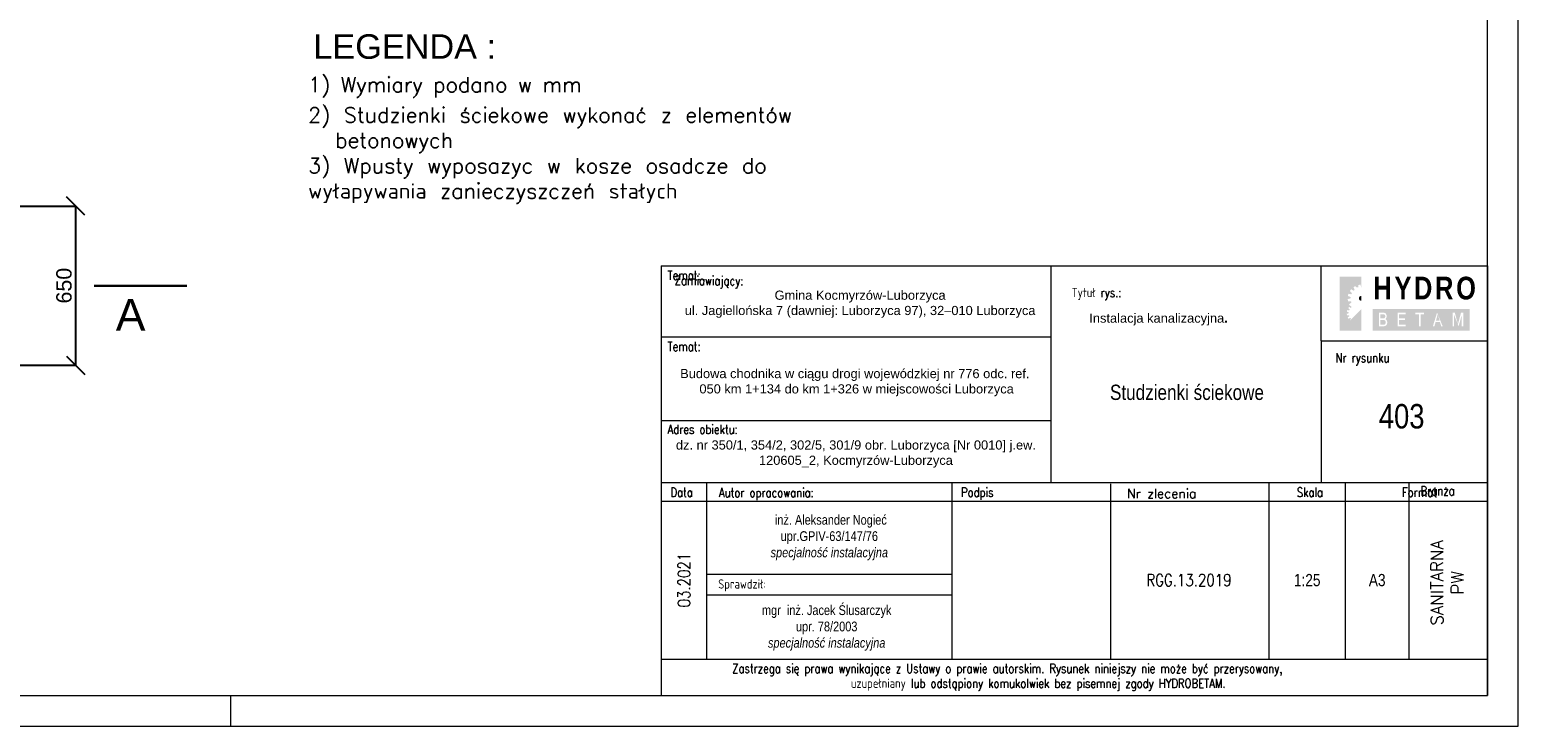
# Model space of a CAD drawing. Header units: millimetres. Extents: x 3024 to 13524, y 1486 to 8911.
# Tile 2 of 3: x 7454 to 13524, y 1486 to 4328. Entities that reach past the tile are written whole.
import ezdxf
from ezdxf.enums import TextEntityAlignment as Align

# ---------------------------------------------------------------- set-up
doc = ezdxf.new("R2010")
doc.units = ezdxf.units.MM
doc.linetypes.add('DGN Style 1', pattern=[0.12016, 0, -0.12016])
doc.layers.add('_tabela', color=7, linetype='Continuous', lineweight=0)
doc.layers.add('_TABELKA', color=7, linetype='Continuous', lineweight=9)
for name, color, linetype in [('ODNOSNIKI', 7, 'Continuous'), ('opis', 7, 'Continuous'), ('WYMIARY', 7, 'Continuous')]:
    doc.layers.add(name, color=color, linetype=linetype)
doc.styles.add('ROMANS', font='romans.shx')
doc.styles.get("Standard").update_dxf_attribs({"font": 'arial.ttf'})
doc.dimstyles.new('Olek-25', dxfattribs={"dimscale": 25, "dimtxt": 2.5, "dimasz": 3, "dimexe": 0, "dimexo": 0, "dimtad": 1, "dimdec": 0, "dimdsep": 46, "dimtxsty": 'Standard', "dimblk": 'OBLIQUE', "dimcen": -5, "dimadec": 0, "dimazin": 0, "dimtfac": 1, "dimtdec": 0, "dimtmove": 0, "dimatfit": 3, "dimldrblk": 'OBLIQUE', "dimfxl": 0, "dimtolj": 1, "dimarcsym": 0})

# ---------------------------------------------------------------- blocks, each defined once
blk = doc.blocks.new('_Oblique')
at = {"color": 0, "lineweight": -2}
blk.add_line((-0.5, -0.5), (0.5, 0.5), dxfattribs=at)
blk = doc.blocks.new('*D8')
at = {"layer": 'Defpoints', "color": 0, "transparency": 16777216}
for p in [(7344.1, 3609), (7641.1, 3609), (7344.1, 2959)]:
    blk.add_point(p, dxfattribs=at)
at = {"layer": 'WYMIARY', "color": 0, "lineweight": -2, "transparency": 16777216}
for p, q in [((7344.1, 3609), (7641.1, 3609)), ((7641.1, 2959), (7641.1, 3609)), ((7344.1, 2959), (7641.1, 2959))]:
    blk.add_line(p, q, dxfattribs=at)
at = {"layer": 'WYMIARY', "color": 0, "lineweight": -2, "transparency": 16777216, "xscale": 75, "yscale": 75, "zscale": 75}
for p, rotation in [((7641.1, 3609), 90), ((7641.1, 2959), 270)]:
    blk.add_blockref('_Oblique', p, dxfattribs=dict(at, rotation=rotation))
at = {"layer": 'WYMIARY', "color": 0, "transparency": 16777216, "insert": (7593.6, 3284), "char_height": 62.5, "attachment_point": 5, "rotation": 90}
blk.add_mtext('\\A1;650', dxfattribs=at)

msp = doc.modelspace()

# ---------------------------------------------------------------- hatches: boundary and pattern name
at = {"layer": '_tabela'}
h = msp.add_hatch(color=253, dxfattribs=at)
h.paths.add_polyline_path([(12852.1, 3277.8, -0.03968), (12859.7, 3282.3), (12864, 3276.5), (12871.9, 3276.5), (12872, 3286.5, -0.03968), (12880.7, 3287.7), (12883.5, 3276.5), (12883.9, 3276.5), (12883.9, 3320.7), (12795.6, 3320.7), (12795.6, 3276.5), (12852.7, 3276.5)])
h.paths.add_polyline_path([(12829.3, 3242, -0.03968), (12831.5, 3250.6), (12843.1, 3248.8), (12844.3, 3251.2), (12845.6, 3253.6), (12837.1, 3262.2, -0.03968), (12842.4, 3269.2), (12852.5, 3263.2), (12854.6, 3264.9), (12856.6, 3266.7), (12852.7, 3276.5), (12795.6, 3276.5), (12795.5, 3188.1), (12834.5, 3188.1), (12830.5, 3192.2, -0.03968), (12834.2, 3197.1), (12841.3, 3192.9), (12842.7, 3194.1), (12844.1, 3195.4), (12841.6, 3201.8), (12838.4, 3200.5, -0.03968), (12833.9, 3208.1), (12843.4, 3215.1), (12842.6, 3217.7), (12841.7, 3220.3), (12829.7, 3220.4, -0.03968), (12828.5, 3229.1), (12839.9, 3232), (12840.1, 3234.6), (12840.3, 3237.3)])
for color, points in [(256, [(12883.9, 3242.2, 0.414214), (12874, 3232.3, 0.414214), (12883.9, 3222.4)]), (253, [(12841.6, 3149.3), (12840.4, 3150.8), (12839.2, 3152.2), (12831.4, 3149.1, -0.03968), (12828.3, 3154.4), (12834.9, 3159.3), (12834.3, 3161.1), (12833.7, 3162.9), (12825.3, 3163), (12824.5, 3169.1), (12832.4, 3171.1), (12832.6, 3172.9), (12832.7, 3174.8), (12825, 3178.1), (12826.5, 3184.1), (12834.7, 3182.9), (12835.5, 3184.5), (12836.4, 3186.2), (12834.5, 3188.1), (12795.5, 3188.1), (12795.5, 3099.8), (12837.7, 3142, -0.002922), (12837.4, 3142.3)]), (256, [(12795.5, 3099.8), (12883.9, 3188.1), (12883.9, 3099.8)])]:
    msp.add_hatch(color=color, dxfattribs=at).paths.add_polyline_path(points)
h = msp.add_hatch(color=256, dxfattribs=at)
h.paths.add_polyline_path([(12930.3, 3100.5), (12930.3, 3189.3), (13325.6, 3189.3), (13325.5, 3100.5)])
h.paths.add_polyline_path([(12977.4, 3173.3, -0.019554), (12978.6, 3172.9, -0.030467), (12979.8, 3172.5, -0.03035), (12981, 3171.9, -0.019275), (12981.8, 3171.4, -0.016782), (12982.5, 3170.8, -0.023779), (12983.3, 3170.1, -0.020038), (12984, 3169.3, -0.04144), (12985, 3168, -0.028564), (12985.7, 3166.5, -0.025176), (12986.3, 3165, -0.029105), (12986.8, 3163.5, -0.018382), (12987, 3162, -0.022474), (12987.2, 3160.5, -0.010211), (12987.2, 3159.4, -0.015595), (12987.2, 3158.4, -0.012927), (12987.1, 3157.5, -0.012089), (12987, 3156.6, -0.020046), (12986.8, 3155.5, -0.016988), (12986.5, 3154.4, -0.025553), (12986, 3153.2, -0.019786), (12985.5, 3152.1, -0.029539), (12984.8, 3150.9, -0.026503), (12984, 3149.9, -0.037871), (12982.8, 3148.7, -0.031529), (12981.5, 3147.7, -0.001638), (12981.5, 3147.7, -0.025461), (12982.6, 3147.2, -0.060861), (12985, 3145.5, -0.063665), (12986.9, 3143.2, -0.038079), (12988, 3141.3, -0.036496), (12988.8, 3139.2, -0.024254), (12989.3, 3137.1, -0.029297), (12989.6, 3135.1, -0.034112), (12989.6, 3132.9, -0.02707), (12989.3, 3130.4, -0.035437), (12988.8, 3128.2, -0.03224), (12987.9, 3125.9, -0.052864), (12986.4, 3123.4, -0.061486), (12984.4, 3121.4, -0.048655), (12982, 3119.9, -0.055526), (12979.4, 3118.9, -0.010011), (12978.5, 3118.6, -0.007067), (12977.3, 3118.4, -0.02658), (12976, 3118.2, -0.016582), (12974.5, 3118.1), (12955.8, 3118.1), (12955.8, 3173.8), (12972.7, 3173.8, -0.012475), (12974.3, 3173.7, -0.001918), (12975.9, 3173.5, -0.024719)], flags=16)
h.paths.add_polyline_path([(13032.1, 3118.1), (13032.1, 3173.8), (13064.4, 3173.8), (13064.4, 3167.1), (13038.1, 3167.1), (13038.1, 3150.1), (13062.7, 3150.1), (13062.7, 3143.5), (13038.1, 3143.5), (13038.1, 3124.7), (13065.4, 3124.7), (13065.4, 3118.1)], flags=16)
h.paths.add_polyline_path([(13119.4, 3118.1), (13119.4, 3167.1), (13104.7, 3167.1), (13104.7, 3173.8), (13140, 3173.8), (13140, 3167.1), (13125.3, 3167.1), (13125.3, 3118.1)], flags=16)
h.paths.add_polyline_path([(13175.6, 3118.1), (13192.8, 3173.8), (13215.8, 3118.1), (13209.5, 3118.1), (13204.8, 3135), (13195.7, 3135), (13186.6, 3135), (13181.9, 3118.1)], flags=16)
h.paths.add_polyline_path([(13256.4, 3118.1), (13256.4, 3173.8), (13265.2, 3173.8), (13277.9, 3125.9), (13290.5, 3173.8), (13299.3, 3173.8), (13299.3, 3118.1), (13293.7, 3118.1), (13293.7, 3165.3), (13280.8, 3118.1), (13262, 3165.3), (13262, 3118.1)], flags=16)
h = msp.add_hatch(color=256, dxfattribs=at)
h.paths.add_polyline_path([(12983.4, 3133.7, 0.034112), (12983.4, 3135.1, 0.029297), (12983.2, 3136.4, 0.024255), (12982.9, 3137.9, 0.036497), (12982.4, 3139.2, 0.038078), (12981.7, 3140.4, 0.063666), (12980.8, 3141.5, 0.06086), (12979.6, 3142.3, 0.034499), (12978.8, 3142.7, 0.013375), (12976.8, 3143.4, 0.042452), (12975.3, 3143.7, 0.0326), (12973.1, 3143.8), (12961.8, 3143.8), (12961.8, 3124.6), (12974.2, 3124.6, 0.016582), (12975.3, 3124.7, 0.02658), (12976, 3124.7, 0.007067), (12977, 3125, 0.01001), (12977.7, 3125.1, 0.055526), (12979, 3125.6, 0.048655), (12980.4, 3126.5, 0.061486), (12981.4, 3127.5, 0.052864), (12982.2, 3128.9, 0.03224), (12982.8, 3130.5, 0.035437), (12983.2, 3131.9, 0.02707)])
h.paths.add_polyline_path([(12981.2, 3161.4, 0.029105), (12981, 3162.2, 0.025176), (12980.6, 3163.2, 0.028563), (12980.1, 3164.1, 0.041439), (12979.7, 3164.7, 0.020038), (12979.3, 3165.1, 0.023779), (12978.9, 3165.4, 0.016784), (12978.5, 3165.7, 0.019278), (12978.1, 3166, 0.030346), (12977.6, 3166.3, 0.030467), (12977, 3166.5, 0.019546), (12976.3, 3166.7, 0.01919), (12975.5, 3166.8, 0.005588), (12975.2, 3166.9, 0.001384), (12974.1, 3167), (12961.8, 3167), (12961.8, 3150.3), (12972.8, 3150.3, 0.021266), (12974.3, 3150.4, 0.030671), (12975.4, 3150.6, 0.004737), (12976.7, 3150.9, 0.02264), (12977, 3151, 0.036119), (12977.7, 3151.2, 0.028298), (12978.4, 3151.7, 0.031529), (12979.2, 3152.2, 0.037871), (12979.7, 3152.8, 0.026503), (12980.1, 3153.3, 0.029538), (12980.5, 3153.9, 0.019786), (12980.8, 3154.6, 0.025554), (12981, 3155.2, 0.016988), (12981.2, 3155.9, 0.020046), (12981.3, 3156.6, 0.012089), (12981.4, 3157.2, 0.012927), (12981.5, 3157.9, 0.015595), (12981.5, 3158.5, 0.010211), (12981.5, 3159.4, 0.022474), (12981.4, 3160.3, 0.018382)])
h.paths.add_polyline_path([(13188.2, 3140.8), (13195.7, 3167.8), (13203.2, 3140.8), (13195.7, 3140.8)])

# ---------------------------------------------------------------- linework, layer by layer
for p, q in [((11619.3, 2480.3), (11619.4, 3365.3)), ((12720.1, 3058.8), (12720.2, 3365.2)), ((10029.1, 3074.9), (11619.4, 3074.8)), ((12720.1, 3058.8), (12720.1, 2480.3)), ((12720.1, 3058.8), (13398.9, 3058.7)), ((10029.1, 2733.2), (11619.4, 2733.2)), ((10029.1, 2480.4), (13398.8, 2480.2)), ((10029.1, 2404.6), (13398.8, 2404.4))]:
    msp.add_line(p, q, dxfattribs=at)
at = {"layer": '_tabela', "flags": 128}
for points in [[(10029.2, 3365.4), (13398.9, 3365.2)], [(10214.8, 2106.7), (11213.9, 2106.6)], [(10214.8, 2022.3), (11213.9, 2022.2)]]:
    msp.add_lwpolyline(points, dxfattribs=at)
at = {"layer": '_TABELKA'}
for p, q in [((13523.8, 1485.6), (13523.8, 8910.6)), ((13398.8, 1610.6), (13398.8, 8785.6)), ((10029.2, 3365.4), (10029.1, 1610.8)), ((13398.9, 3365.2), (13398.8, 1610.6)), ((10214.8, 1759.5), (10214.8, 2480.4)), ((11862.1, 1759.4), (11862.1, 2474.7)), ((12507.6, 1759.4), (12507.7, 2480.3)), ((12818.8, 1759.4), (12818.9, 2480.3)), ((13078.4, 1759.4), (13078.5, 2480.2)), ((10029.1, 1759.5), (13398.8, 1759.3)), ((3148.8, 1610.6), (13398.8, 1610.6)), ((8273.8, 1485.6), (8273.8, 1610.6)), ((6173.8, 1485.6), (13523.8, 1485.6))]:
    msp.add_line(p, q, dxfattribs=at)
at = {"layer": '_TABELKA', "flags": 128}
for points in [[(11213.9, 2480.3), (11213.8, 1759.5)], [(10029.1, 1610.8), (13398.8, 1610.6)]]:
    msp.add_lwpolyline(points, dxfattribs=at)
at = {"layer": '_TABELKA', "linetype": 'DGN Style 1', "flags": 128}
msp.add_lwpolyline([(13086.3, 1610.6), (13398.8, 1610.6), (13398.8, 2402.5)], dxfattribs=at)
at = {"layer": 'ODNOSNIKI', "lineweight": 30}
msp.add_line((7716.6, 3283.5), (8094.9, 3283.5), dxfattribs=at)

# ---------------------------------------------------------------- texts
at = {"layer": '_tabela', "style": 'ROMANS'}
for s, insert, char_height, width, attachment_point, rotation in [('\\fArial|b1|i0|c238238|p39;\\H1x;\\W0.8;\\T1.150;HYDRO', (12933.3, 3320.5), 92.667, 582.619, 1, 359.99675), ('{\\fArial|b0|i0|c238|p34;Gmi\\fArial|b0|i0|c0|p34;na \\fArial|b0|i0|c238|p34;K\\fArial|b0|i0|c0|p34;oc\\fArial|b0|i0|c238|p34;myrzó\\fArial|b0|i0|c0|p34;w-\\fArial|b0|i0|c238|p34;Lu\\fArial|b0|i0|c0|p34;bo\\fArial|b0|i0|c238|p34;rzy\\fArial|b0|i0|c0|p34;ca\\P\\fArial|b0|i0|c238|p34;ul\\fArial|b0|i0|c0|p34;. \\fArial|b0|i0|c238|p34;J\\fArial|b0|i0|c0|p34;a\\fArial|b0|i0|c238|p34;giell\\fArial|b0|i0|c0|p34;o\\fArial|b0|i0|c238|p34;ńsk\\fArial|b0|i0|c0|p34;a \\fArial|b0|i0|c238|p34;7\\fArial|b0|i0|c0|p34; \\fArial|b0|i0|c238|p34;(\\fArial|b0|i0|c0|p34;dawn\\fArial|b0|i0|c238|p34;iej:\\fArial|b0|i0|c0|p34; \\fArial|b0|i0|c238|p34;Lu\\fArial|b0|i0|c0|p34;bo\\fArial|b0|i0|c238|p34;rzy\\fArial|b0|i0|c0|p34;ca \\fArial|b0|i0|c238|p34;97),\\fArial|b0|i0|c0|p34; \\fArial|b0|i0|c238|p34;32–010\\fArial|b0|i0|c0|p34; \\fArial|b0|i0|c238|p34;Lu\\fArial|b0|i0|c0|p34;bo\\fArial|b0|i0|c238|p34;rzy\\fArial|b0|i0|c0|p34;ca}', (10840, 3208.2), 37.4414, 1523.308, 5, 359.99675), ('{\\fArial|b0|i0|c0|p34;\\PB\\fArial|b0|i0|c238|p34;u\\fArial|b0|i0|c0|p34;dowa c\\fArial|b0|i0|c238|p34;h\\fArial|b0|i0|c0|p34;odn\\fArial|b0|i0|c238|p34;ik\\fArial|b0|i0|c0|p34;a w c\\fArial|b0|i0|c238|p34;iągu\\fArial|b0|i0|c0|p34; d\\fArial|b0|i0|c238|p34;r\\fArial|b0|i0|c0|p34;o\\fArial|b0|i0|c238|p34;gi\\fArial|b0|i0|c0|p34; wo\\fArial|b0|i0|c238|p34;je\\fArial|b0|i0|c0|p34;w\\fArial|b0|i0|c238|p34;ó\\fArial|b0|i0|c0|p34;d\\fArial|b0|i0|c238|p34;zkiej\\fArial|b0|i0|c0|p34; n\\fArial|b0|i0|c238|p34;r\\fArial|b0|i0|c0|p34; \\fArial|b0|i0|c238|p34;776\\fArial|b0|i0|c0|p34; odc. \\fArial|b0|i0|c238|p34;ref\\fArial|b0|i0|c0|p34;.  \\fArial|b0|i0|c238|p34;050\\fArial|b0|i0|c0|p34; \\fArial|b0|i0|c238|p34;km\\fArial|b0|i0|c0|p34; \\fArial|b0|i0|c238|p34;1+134\\fArial|b0|i0|c0|p34; do \\fArial|b0|i0|c238|p34;km\\fArial|b0|i0|c0|p34; \\fArial|b0|i0|c238|p34;1+326\\fArial|b0|i0|c0|p34; w \\fArial|b0|i0|c238|p34;miejs\\fArial|b0|i0|c0|p34;cowo\\fArial|b0|i0|c238|p34;ś\\fArial|b0|i0|c0|p34;c\\fArial|b0|i0|c238|p34;i\\fArial|b0|i0|c0|p34; \\fArial|b0|i0|c238|p34;Lu\\fArial|b0|i0|c0|p34;bo\\fArial|b0|i0|c238|p34;rzy\\fArial|b0|i0|c0|p34;ca}', (10825.7, 2919.4), 37.44141, 1523.308, 5, 359.99675), ('{\\fArial|b0|i0|c238|p34;\\W0.8;Stu\\fArial|b0|i0|c0|p34;d\\fArial|b0|i0|c238|p34;zie\\fArial|b0|i0|c0|p34;n\\fArial|b0|i0|c238|p34;ki\\fArial|b0|i0|c0|p34; \\fArial|b0|i0|c238|p34;ś\\fArial|b0|i0|c0|p34;c\\fArial|b0|i0|c238|p34;iek\\fArial|b0|i0|c0|p34;ow\\fArial|b0|i0|c238|p34;e}', (12172.9, 2848.1), 62.4023, 1094.401, 5, 359.99675), ('{\\fArial|b0|i0|c0|p34;\\W0.8;403}', (13048.4, 2750.2), 99.844, 1094.401, 5, 359.99675), ('{\\fArial|b0|i0|c0|p34;\\C0;d\\fArial|b0|i0|c238|p34;z\\fArial|b0|i0|c0|p34;. n\\fArial|b0|i0|c238|p34;r\\fArial|b0|i0|c0|p34; \\fArial|b0|i0|c238|p34;350/1,\\fArial|b0|i0|c0|p34; \\fArial|b0|i0|c238|p34;354/2,\\fArial|b0|i0|c0|p34; \\fArial|b0|i0|c238|p34;302/5,\\fArial|b0|i0|c0|p34; \\fArial|b0|i0|c238|p34;301/9\\fArial|b0|i0|c0|p34; ob\\fArial|b0|i0|c238|p34;r\\fArial|b0|i0|c0|p34;. \\fArial|b0|i0|c238|p34;Lu\\fArial|b0|i0|c0|p34;bo\\fArial|b0|i0|c238|p34;rzy\\fArial|b0|i0|c0|p34;ca \\fArial|b0|i0|c238|p34;[\\fArial|b0|i0|c0|p34;N\\fArial|b0|i0|c238|p34;r\\fArial|b0|i0|c0|p34; \\fArial|b0|i0|c238|p34;0010]\\fArial|b0|i0|c0|p34; \\fArial|b0|i0|c238|p34;j\\fArial|b0|i0|c0|p34;.\\fArial|b0|i0|c238|p34;e\\fArial|b0|i0|c0|p34;w. \\fArial|b0|i0|c238|p34;120605_2,\\fArial|b0|i0|c0|p34; \\fArial|b0|i0|c238|p34;K\\fArial|b0|i0|c0|p34;oc\\fArial|b0|i0|c238|p34;myrzó\\fArial|b0|i0|c0|p34;w-\\fArial|b0|i0|c238|p34;Lu\\fArial|b0|i0|c0|p34;bo\\fArial|b0|i0|c238|p34;rzy\\fArial|b0|i0|c0|p34;ca}', (10822.9, 2596.8), 37.4414, 1590.236, 5, 359.99675), ('{\\fArial|b0|i0|c238|p34;\\W0.8; inż. Aleksander Nogieć\\Pupr.GPIV-63/147/76\\P\\fArial|b0|i1|c238|p34;specjalność instalacyjna}', (10714.4, 2255.6), 39.938, 1094.401, 5, 359.99675), ('{\\W0.8;03.2021}', (10122, 2082.1), 49.922, 645.1, 5, 89.99675), ('\\H1x;\\W0.8;\\A1;RGG.13.2019', (12180.9, 2082), 49.922, 311.2, 5, 359.99675), ('{\\fArial|b0|i0|c238|p34;\\W0.8;1:25}', (12663.2, 2081.9), 49.922, 311.2, 5, 359.99675), ('{\\fArial|b0|i0|c238|p34;\\W0.8;A3}', (12948.6, 2081.9), 49.922, 259.594, 5, 359.99675)]:
    msp.add_mtext(s, dxfattribs=dict(at, insert=insert, char_height=char_height, width=width, attachment_point=attachment_point, rotation=rotation))
at = {"layer": '_TABELKA', "style": 'ROMANS', "text_generation_flag": 6, "width": 0.8}
for s, rotation, p in [('Temat:', 180, (10054.8, 3307.5)), ('Zamiawiający:', 179.53, (10083.7, 3286.8)), ('Tytuł rys.:', 180, (11702.6, 3237.1)), ('Temat:', 180, (10054.8, 3017.1)), ('Adres obiektu:', 180, (10054.8, 2678.9)), ('Skala              Format', 180, (12620.7, 2421.9)), ('Zastrzega się prawa wynikające z Ustawy o prawie autorskim. Rysunek niniejszy nie może być przerysowany,', 180, (10318.3, 1702.8))]:
    msp.add_text(s, height=37.5, rotation=rotation, dxfattribs=at).set_placement(p)
at = {"layer": '_TABELKA', "style": 'ROMANS', "text_generation_flag": 6}
for s, width, p in [('Nr rysunku', 0.8, (12888.7, 2970.6)), ('Data', 0.8, (10112.3, 2422)), ('Autor opracowania:', 0.8, (10457.8, 2420.7)), ('Podpis', 0.8, (11317.6, 2421.9)), ('Nr zlecenia', 1, (12070.1, 2416.7)), ('Branża', 0.8, (13194.9, 2427.7)), ('Sprawdził:', 0.8, (10358.5, 2047.5)), ('uzupełniany lub odstąpiony komukolwiek bez pisemnej zgody HYDROBETAM.', 0.8, (11566.3, 1642.3))]:
    msp.add_text(s, height=37.5, rotation=180, dxfattribs=dict(at, width=width)).set_placement(p, align=Align.CENTER)
at = {"layer": '_TABELKA', "insert": (12057, 3145.8), "char_height": 37.5, "width": 1525.692, "attachment_point": 5, "style": 'ROMANS'}
msp.add_mtext('{\\fArial|b0|i0|c238|p34;\\C0;Instalacja kanalizacyjna\\fArial|b1|i0|c238|p34;.}', dxfattribs=at)
at = {"layer": '_TABELKA', "attachment_point": 5, "style": 'ROMANS'}
for s, insert, char_height, width, rotation in [('{\\Fromans|c238;SANITARNA}\\PPW', (13234, 2071.7), 50, 1096.113, 90), ('{\\fArial|b0|i0|c238|p34;\\W0.8;mgr\\fArial|b0|i0|c0|p34;  \\fArial|b0|i0|c238|p34;i\\fArial|b0|i0|c0|p34;n\\fArial|b0|i0|c238|p34;ż\\fArial|b0|i0|c0|p34;. \\fArial|b0|i0|c238|p34;J\\fArial|b0|i0|c0|p34;ac\\fArial|b0|i0|c238|p34;ek\\fArial|b0|i0|c0|p34; \\fArial|b0|i0|c238|p34;Ślus\\fArial|b0|i0|c0|p34;a\\fArial|b0|i0|c238|p34;r\\fArial|b0|i0|c0|p34;c\\fArial|b0|i0|c238|p34;zyk\\fArial|b0|i0|c0|p34;\\P\\fArial|b0|i0|c238|p34;upr\\fArial|b0|i0|c0|p34;. \\fArial|b0|i0|c238|p34;78/2003\\fArial|b0|i0|c0|p34;\\P\\fArial|b0|i1|c0|p34;specjalność \\fArial|b0|i1|c238|p34;i\\fArial|b0|i1|c0|p34;n\\fArial|b0|i1|c238|p34;st\\fArial|b0|i1|c0|p34;a\\fArial|b0|i1|c238|p34;l\\fArial|b0|i1|c0|p34;ac\\fArial|b0|i1|c238|p34;yj\\fArial|b0|i1|c0|p34;na}', (10703.7, 1886.8), 39.9375, 1094.401, 359.99675)]:
    msp.add_mtext(s, dxfattribs=dict(at, insert=insert, char_height=char_height, width=width, rotation=rotation))
at = {"layer": 'opis', "insert": (8610.1, 4309.9), "char_height": 100, "width": 1605.146, "attachment_point": 1}
msp.add_mtext('{\\fArial|b0|i0|c0|p34;LEGENDA :}', dxfattribs=at)
at = {"layer": 'opis', "char_height": 62, "width": 2151.505, "attachment_point": 1, "style": 'ROMANS'}
for s, insert in [('1) Wymiary podano w mm', (8589, 4135.1)), ('{\\Ftxt.shx|c238;2) Studzienki ściekowe wykonać z elementów   betonowych\\P3) Wpusty wyposazyc w kosze osadcze do wyłapywania zanieczyszczeń stałych          }', (8589, 4011.4))]:
    msp.add_mtext(s, dxfattribs=dict(at, insert=insert))
at = {"layer": 'WYMIARY', "color": 6, "text_generation_flag": 2}
msp.add_text('A', height=130, dxfattribs=at).set_placement((7925.8, 3100))

# ---------------------------------------------------------------- dimensions: what is measured, and where the dimension line sits
at = {"layer": 'WYMIARY'}
dim = msp.add_linear_dim(base=(7641.1, 3609), p1=(7344.1, 2959), p2=(7344.1, 3609), angle=270, dimstyle='Olek-25', dxfattribs=at)
dim.commit()
dim.dimension.update_dxf_attribs({"geometry": '*D8', "text_midpoint": (7593.6, 3284)})

doc.saveas('drawing.dxf')
